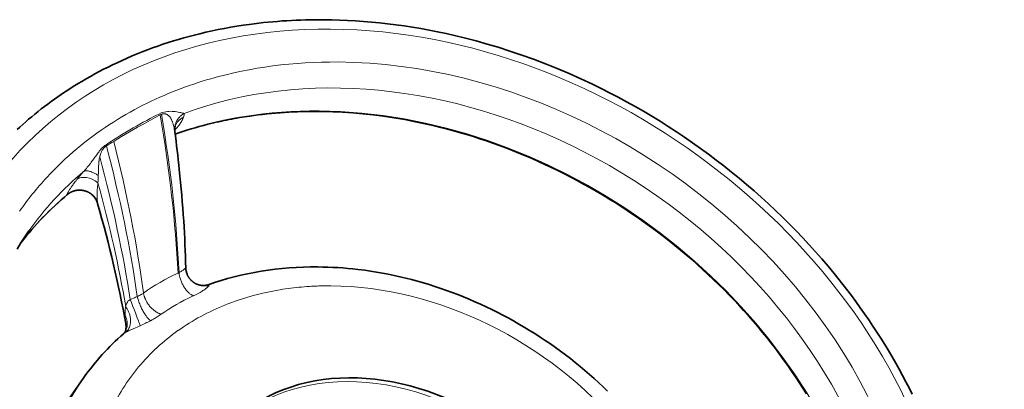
# Model space of a CAD drawing. Header units: inches. Extents: x 2990 to 3303, y 339 to 666.
# Tile 26 of 26: x 3250 to 3301, y 647 to 666. Entities that reach past the tile are written whole.
import ezdxf

# ---------------------------------------------------------------- set-up
doc = ezdxf.new("R2010")
doc.units = ezdxf.units.IN
doc.header["$MEASUREMENT"] = 0

msp = doc.modelspace()

# ---------------------------------------------------------------- linework, layer by layer
at = {"color": 7, "lineweight": 13, "ltscale": 0.001101}
msp.add_line((3258.249, 660.953), (3258.252, 660.961), dxfattribs=at)
at = {"color": 7, "lineweight": 13, "ltscale": 0.006277}
msp.add_line((3253.927, 659.293), (3253.961, 659.329), dxfattribs=at)
at = {"color": 7, "lineweight": 13, "ltscale": 0.007435}
msp.add_line((3257.963, 652.762), (3258.017, 652.786), dxfattribs=at)
at = {"color": 7, "lineweight": 13, "ltscale": 0.004809}
msp.add_line((3258.326, 653.002), (3258.354, 653.028), dxfattribs=at)
at = {"color": 7, "lineweight": 35, "ltscale": 0.000253}
msp.add_line((3258.394, 652.857), (3258.394, 652.859), dxfattribs=at)
at = {"color": 7, "lineweight": 13, "ltscale": 0.012579}
msp.add_line((3255.533, 651.41), (3255.627, 651.448), dxfattribs=at)
at = {"color": 7, "lineweight": 13, "ltscale": 0.006791}
msp.add_line((3258.777, 651.57), (3258.728, 651.547), dxfattribs=at)
at = {"color": 7, "lineweight": 35, "ltscale": 0.384255}
msp.add_line((3253.008, 647.263), (3251.24, 644.748), dxfattribs=at)
at = {"color": 7, "lineweight": 35}
for points in [[(3249.495, 660.31), (3249.645, 660.448), (3249.797, 660.585), (3249.951, 660.72), (3250.105, 660.854), (3250.269, 660.992), (3250.435, 661.129), (3250.602, 661.263), (3250.77, 661.396), (3250.94, 661.528), (3251.111, 661.657), (3251.284, 661.785), (3251.458, 661.911), (3251.634, 662.035), (3251.811, 662.157), (3251.989, 662.277), (3252.168, 662.395), (3252.349, 662.512), (3252.531, 662.627), (3252.714, 662.74), (3252.898, 662.851), (3253.125, 662.983), (3253.353, 663.113), (3253.583, 663.24), (3253.814, 663.365), (3254.047, 663.486), (3254.281, 663.605), (3254.517, 663.72), (3254.754, 663.833), (3255.016, 663.954), (3255.281, 664.072), (3255.546, 664.186), (3255.814, 664.297), (3256.082, 664.404), (3256.352, 664.508), (3256.623, 664.608), (3256.895, 664.705), (3257.168, 664.798), (3257.443, 664.888), (3257.718, 664.975), (3257.994, 665.058), (3258.271, 665.138), (3258.549, 665.214), (3258.827, 665.287), (3259.107, 665.357), (3259.431, 665.434), (3259.756, 665.506), (3260.081, 665.574), (3260.407, 665.637), (3260.733, 665.696), (3261.06, 665.751), (3261.387, 665.802), (3261.714, 665.848), (3261.961, 665.881), (3262.208, 665.911), (3262.455, 665.938), (3262.702, 665.964), (3262.948, 665.987), (3263.195, 666.007), (3263.441, 666.026), (3263.688, 666.042), (3263.934, 666.056), (3264.18, 666.068), (3264.425, 666.077), (3264.67, 666.085), (3264.915, 666.09), (3265.159, 666.094), (3265.647, 666.094)], [(3265.647, 666.094), (3266.055, 666.088), (3266.463, 666.077), (3266.878, 666.059), (3267.292, 666.036), (3267.714, 666.006), (3268.135, 665.97), (3268.563, 665.929), (3268.99, 665.881), (3269.423, 665.826), (3269.856, 665.765), (3270.294, 665.698), (3270.732, 665.624), (3271.175, 665.543), (3271.617, 665.456), (3272.064, 665.362), (3272.51, 665.261), (3273.082, 665.122), (3273.651, 664.974), (3274.228, 664.813), (3274.801, 664.642), (3275.425, 664.444), (3276.044, 664.235), (3276.669, 664.01), (3277.29, 663.774), (3277.914, 663.523), (3278.533, 663.261), (3279.155, 662.984), (3279.771, 662.696), (3280.222, 662.475), (3280.671, 662.249), (3281.119, 662.015), (3281.564, 661.775), (3282.008, 661.528), (3282.449, 661.275), (3282.887, 661.015), (3283.323, 660.748), (3283.756, 660.475), (3284.185, 660.197), (3284.612, 659.911), (3285.034, 659.62), (3285.454, 659.323), (3285.869, 659.02), (3286.279, 658.712), (3286.686, 658.398), (3287.088, 658.078), (3287.486, 657.754), (3287.878, 657.424), (3288.266, 657.089), (3288.649, 656.75), (3289.026, 656.406), (3289.398, 656.057), (3289.764, 655.704), (3290.124, 655.347), (3290.479, 654.986), (3290.827, 654.621), (3291.17, 654.252), (3291.506, 653.881), (3291.836, 653.505), (3292.159, 653.127), (3292.476, 652.745), (3292.941, 652.165), (3293.393, 651.576), (3293.628, 651.26), (3293.859, 650.94), (3294.084, 650.621), (3294.306, 650.3), (3294.523, 649.979), (3294.735, 649.655), (3294.942, 649.332), (3295.145, 649.007), (3295.342, 648.683), (3295.536, 648.356), (3295.723, 648.031), (3295.907, 647.703), (3296.085, 647.377), (3296.26, 647.049), (3296.428, 646.723), (3296.593, 646.395)], [(3257.811, 660.074), (3258.01, 660.142), (3258.21, 660.208), (3258.43, 660.278), (3258.65, 660.346), (3258.866, 660.409), (3259.083, 660.471), (3259.308, 660.531), (3259.534, 660.59), (3259.682, 660.627), (3259.83, 660.662), (3259.968, 660.695), (3260.106, 660.726), (3260.243, 660.756), (3260.381, 660.785), (3260.518, 660.814), (3260.655, 660.841), (3260.791, 660.867), (3260.928, 660.893), (3261.063, 660.917), (3261.199, 660.941), (3261.334, 660.963), (3261.469, 660.985), (3261.603, 661.006), (3261.737, 661.025), (3261.959, 661.056), (3262.181, 661.085), (3262.416, 661.113), (3262.651, 661.139), (3262.883, 661.162), (3263.114, 661.183), (3263.343, 661.201), (3263.572, 661.217), (3263.798, 661.231), (3264.024, 661.242), (3264.247, 661.251), (3264.47, 661.258), (3264.69, 661.263), (3264.91, 661.267), (3265.127, 661.268), (3265.345, 661.267)], [(3265.345, 661.267), (3265.722, 661.261), (3266.1, 661.25), (3266.623, 661.225), (3267.153, 661.189), (3267.689, 661.142), (3268.231, 661.083), (3268.778, 661.013), (3269.33, 660.93), (3269.887, 660.836), (3270.449, 660.728), (3270.787, 660.658), (3271.124, 660.584), (3271.461, 660.506), (3271.798, 660.423), (3272.138, 660.336), (3272.476, 660.244), (3272.818, 660.148), (3273.158, 660.047), (3273.5, 659.941), (3273.842, 659.832), (3274.185, 659.717), (3274.527, 659.598), (3274.871, 659.474), (3275.214, 659.346), (3275.558, 659.212), (3275.9, 659.075), (3276.244, 658.932), (3276.586, 658.786), (3276.928, 658.634), (3277.269, 658.478), (3277.61, 658.317), (3277.95, 658.153), (3278.289, 657.983), (3278.627, 657.809), (3278.964, 657.631), (3279.299, 657.448), (3279.633, 657.261), (3279.965, 657.07), (3280.297, 656.874), (3280.626, 656.674), (3280.953, 656.47), (3281.278, 656.262), (3281.601, 656.05), (3281.922, 655.834), (3282.241, 655.614), (3282.557, 655.39), (3282.871, 655.163), (3283.182, 654.932), (3283.49, 654.697), (3283.796, 654.458), (3284.098, 654.216), (3284.397, 653.971), (3284.693, 653.722), (3284.986, 653.471), (3285.276, 653.216), (3285.562, 652.958), (3285.845, 652.697), (3286.124, 652.433), (3286.399, 652.167), (3286.671, 651.897), (3286.938, 651.626), (3287.202, 651.351), (3287.462, 651.075), (3287.718, 650.796), (3287.969, 650.515), (3288.217, 650.232), (3288.459, 649.947), (3288.698, 649.66), (3288.932, 649.372), (3289.163, 649.081), (3289.388, 648.79), (3289.609, 648.496), (3289.825, 648.202), (3290.038, 647.906), (3290.245, 647.61), (3290.448, 647.311), (3290.645, 647.013), (3290.839, 646.713), (3291.027, 646.414)], [(3257.792, 660.213), (3257.789, 660.244), (3257.787, 660.275), (3257.786, 660.305), (3257.786, 660.335), (3257.788, 660.364), (3257.79, 660.392), (3257.794, 660.418), (3257.799, 660.445), (3257.805, 660.468), (3257.81, 660.486), (3257.814, 660.495)], [(3258.373, 653.033), (3258.365, 653.34), (3258.355, 653.647), (3258.343, 653.955), (3258.33, 654.263), (3258.315, 654.572), (3258.299, 654.881), (3258.282, 655.19), (3258.262, 655.499), (3258.24, 655.838), (3258.215, 656.177), (3258.189, 656.516), (3258.161, 656.856), (3258.131, 657.195), (3258.1, 657.535), (3258.066, 657.875), (3258.031, 658.215), (3258.005, 658.464), (3257.977, 658.713), (3257.949, 658.962), (3257.919, 659.212), (3257.889, 659.461), (3257.858, 659.711), (3257.825, 659.962), (3257.792, 660.212)], [(3252.151, 656.9), (3252.167, 656.913), (3252.184, 656.927), (3252.201, 656.939), (3252.218, 656.951), (3252.236, 656.963), (3252.253, 656.975), (3252.271, 656.986), (3252.289, 656.997), (3252.307, 657.007), (3252.326, 657.017), (3252.344, 657.026), (3252.363, 657.035), (3252.382, 657.044), (3252.401, 657.052), (3252.42, 657.06), (3252.44, 657.067), (3252.459, 657.074), (3252.479, 657.081), (3252.498, 657.087), (3252.518, 657.093), (3252.538, 657.098), (3252.558, 657.103), (3252.578, 657.108), (3252.598, 657.112), (3252.619, 657.115), (3252.639, 657.118), (3252.659, 657.121), (3252.68, 657.124), (3252.7, 657.125), (3252.72, 657.127), (3252.741, 657.128), (3252.761, 657.129), (3252.782, 657.129), (3252.802, 657.129), (3252.823, 657.128), (3252.843, 657.127), (3252.863, 657.126), (3252.884, 657.124), (3252.904, 657.122), (3252.924, 657.119), (3252.944, 657.116), (3252.964, 657.112), (3252.984, 657.108), (3253.004, 657.104), (3253.024, 657.099), (3253.044, 657.094), (3253.063, 657.089), (3253.083, 657.083), (3253.102, 657.076), (3253.121, 657.07), (3253.14, 657.062), (3253.159, 657.055), (3253.178, 657.047), (3253.196, 657.039), (3253.215, 657.03), (3253.233, 657.021), (3253.251, 657.012), (3253.269, 657.002), (3253.286, 656.992), (3253.303, 656.982), (3253.32, 656.971), (3253.337, 656.96), (3253.354, 656.948), (3253.37, 656.936), (3253.387, 656.924), (3253.402, 656.912), (3253.418, 656.899), (3253.433, 656.886), (3253.449, 656.872), (3253.463, 656.859), (3253.478, 656.845), (3253.492, 656.83), (3253.506, 656.816), (3253.52, 656.801), (3253.533, 656.786), (3253.546, 656.77), (3253.559, 656.755), (3253.571, 656.739), (3253.583, 656.723), (3253.595, 656.707), (3253.606, 656.69), (3253.617, 656.673), (3253.628, 656.656), (3253.638, 656.639), (3253.648, 656.621), (3253.657, 656.604), (3253.666, 656.586), (3253.675, 656.568), (3253.684, 656.55), (3253.692, 656.532), (3253.699, 656.513), (3253.707, 656.495), (3253.713, 656.476), (3253.72, 656.457), (3253.726, 656.439), (3253.732, 656.42)], [(3249.498, 654.023), (3249.7, 654.35), (3249.908, 654.67), (3250.122, 654.982)], [(3259.55, 652.148), (3259.529, 652.141), (3259.504, 652.133), (3259.475, 652.126), (3259.459, 652.123), (3259.441, 652.12), (3259.415, 652.116), (3259.388, 652.113), (3259.359, 652.111), (3259.329, 652.109), (3259.3, 652.109), (3259.263, 652.11), (3259.245, 652.111), (3259.226, 652.113), (3259.206, 652.115), (3259.187, 652.117), (3259.168, 652.12), (3259.148, 652.123), (3259.129, 652.127), (3259.11, 652.131), (3259.091, 652.136), (3259.072, 652.141), (3259.053, 652.146), (3259.034, 652.152), (3259.015, 652.158), (3258.996, 652.165), (3258.978, 652.172), (3258.959, 652.179), (3258.941, 652.187), (3258.923, 652.196), (3258.905, 652.204), (3258.887, 652.213), (3258.869, 652.223), (3258.851, 652.233), (3258.834, 652.243), (3258.817, 652.253), (3258.8, 652.264), (3258.783, 652.276), (3258.767, 652.287), (3258.751, 652.299), (3258.735, 652.312), (3258.719, 652.325), (3258.704, 652.338), (3258.688, 652.351), (3258.673, 652.365), (3258.659, 652.379), (3258.645, 652.393), (3258.631, 652.408), (3258.617, 652.423), (3258.603, 652.438), (3258.59, 652.454), (3258.578, 652.469), (3258.565, 652.486), (3258.553, 652.502), (3258.541, 652.519), (3258.53, 652.535), (3258.519, 652.552), (3258.508, 652.57), (3258.498, 652.587), (3258.488, 652.605), (3258.479, 652.623), (3258.47, 652.641), (3258.461, 652.66), (3258.452, 652.678), (3258.444, 652.697), (3258.437, 652.716), (3258.424, 652.751), (3258.413, 652.786), (3258.403, 652.821), (3258.394, 652.857)], [(3280.566, 646.552), (3280.332, 646.777), (3280.094, 646.998), (3279.854, 647.217), (3279.61, 647.432), (3279.363, 647.645), (3279.113, 647.854), (3278.86, 648.059), (3278.604, 648.261), (3278.345, 648.46), (3278.084, 648.655), (3277.819, 648.847), (3277.553, 649.035), (3277.283, 649.219), (3277.011, 649.399), (3276.737, 649.576), (3276.461, 649.749), (3276.182, 649.918), (3275.901, 650.083), (3275.618, 650.244), (3275.333, 650.401), (3275.046, 650.554), (3274.757, 650.703), (3274.467, 650.848), (3274.174, 650.989), (3273.88, 651.125), (3273.585, 651.257), (3273.288, 651.385), (3272.99, 651.509), (3272.69, 651.628), (3272.389, 651.742), (3272.087, 651.852), (3271.784, 651.958), (3271.48, 652.059), (3271.175, 652.156), (3270.869, 652.248), (3270.563, 652.335), (3270.255, 652.418), (3269.947, 652.496), (3269.639, 652.569), (3269.33, 652.638), (3269.021, 652.701), (3268.712, 652.76), (3268.403, 652.815), (3268.093, 652.864), (3267.784, 652.908), (3267.416, 652.955), (3267.153, 652.984), (3266.89, 653.009), (3266.627, 653.031), (3266.364, 653.05), (3266.102, 653.064), (3265.84, 653.075), (3265.579, 653.083), (3265.318, 653.087)], [(3255.216, 650.107), (3255.221, 650.073), (3255.225, 650.04), (3255.228, 650.008), (3255.229, 649.975), (3255.23, 649.942), (3255.229, 649.91), (3255.227, 649.878), (3255.224, 649.851), (3255.22, 649.82), (3255.215, 649.79), (3255.209, 649.764), (3255.203, 649.741), (3255.196, 649.715), (3255.19, 649.696), (3255.185, 649.685)], [(3255.094, 649.57), (3255.107, 649.582), (3255.122, 649.598), (3255.137, 649.615), (3255.153, 649.636), (3255.169, 649.658), (3255.183, 649.681), (3255.194, 649.701)]]:
    msp.add_lwpolyline(points, dxfattribs=at)
at = {"color": 7, "lineweight": 13}
for points in [[(3254.568, 659.772), (3254.737, 659.879), (3254.908, 659.985), (3255.08, 660.09), (3255.253, 660.194), (3255.427, 660.297), (3255.602, 660.398), (3255.778, 660.499), (3255.956, 660.598), (3256.134, 660.696), (3256.314, 660.793), (3256.495, 660.889), (3256.664, 660.977), (3256.834, 661.064), (3257.004, 661.15)], [(3254.584, 659.693), (3254.788, 659.818), (3254.994, 659.942), (3255.202, 660.065), (3255.412, 660.188), (3255.623, 660.31), (3255.835, 660.432), (3256.049, 660.553), (3256.265, 660.673), (3256.389, 660.742), (3256.514, 660.811), (3256.767, 660.949), (3257.019, 661.084)], [(3257.09, 661.116), (3257.115, 661.124), (3257.14, 661.13), (3257.153, 661.133), (3257.166, 661.135), (3257.178, 661.137), (3257.191, 661.138), (3257.212, 661.14), (3257.233, 661.14), (3257.254, 661.139), (3257.275, 661.137), (3257.296, 661.133), (3257.316, 661.129), (3257.336, 661.123), (3257.356, 661.116), (3257.375, 661.107), (3257.394, 661.098), (3257.413, 661.087), (3257.431, 661.075), (3257.441, 661.068), (3257.452, 661.06), (3257.462, 661.052), (3257.472, 661.043), (3257.492, 661.024), (3257.51, 661.005), (3257.529, 660.983), (3257.547, 660.96), (3257.564, 660.935), (3257.58, 660.91), (3257.595, 660.884), (3257.604, 660.867), (3257.613, 660.85), (3257.63, 660.815), (3257.646, 660.779), (3257.661, 660.742), (3257.67, 660.719), (3257.679, 660.695), (3257.688, 660.669), (3257.696, 660.642), (3257.705, 660.614), (3257.714, 660.586), (3257.729, 660.529), (3257.744, 660.472), (3257.757, 660.414), (3257.769, 660.356), (3257.778, 660.308), (3257.785, 660.26), (3257.792, 660.212)], [(3258.279, 661.157), (3258.246, 661.138), (3258.214, 661.117), (3258.182, 661.094), (3258.151, 661.071), (3258.121, 661.047), (3258.093, 661.021), (3258.065, 660.994), (3258.038, 660.967), (3258.012, 660.938), (3257.988, 660.909), (3257.965, 660.878), (3257.944, 660.847), (3257.923, 660.815), (3257.904, 660.783), (3257.886, 660.749), (3257.869, 660.715), (3257.854, 660.68), (3257.84, 660.645), (3257.828, 660.61), (3257.818, 660.574), (3257.808, 660.538), (3257.801, 660.501), (3257.794, 660.464), (3257.79, 660.427), (3257.786, 660.39), (3257.785, 660.353), (3257.785, 660.316), (3257.786, 660.281), (3257.788, 660.246), (3257.792, 660.212)], [(3258.052, 661.22), (3258.104, 661.208), (3258.153, 661.196), (3258.2, 661.184), (3258.222, 661.177), (3258.243, 661.17), (3258.262, 661.164), (3258.279, 661.157)], [(3257.787, 660.274), (3257.839, 660.332), (3257.889, 660.389), (3257.913, 660.419), (3257.937, 660.448), (3257.96, 660.476), (3257.982, 660.504), (3258.017, 660.55), (3258.05, 660.596), (3258.082, 660.641), (3258.112, 660.687), (3258.14, 660.732), (3258.166, 660.776), (3258.178, 660.798), (3258.19, 660.82), (3258.206, 660.853), (3258.221, 660.886), (3258.235, 660.918), (3258.248, 660.95), (3258.249, 660.953)], [(3258.252, 660.961), (3258.219, 660.945), (3258.188, 660.928), (3258.157, 660.91), (3258.127, 660.89), (3258.097, 660.869), (3258.069, 660.848), (3258.042, 660.825), (3258.016, 660.801), (3257.99, 660.776), (3257.966, 660.75), (3257.944, 660.723), (3257.922, 660.695), (3257.901, 660.666), (3257.884, 660.639), (3257.868, 660.612), (3257.852, 660.583), (3257.838, 660.555), (3257.825, 660.525), (3257.813, 660.495)], [(3253.843, 658.871), (3253.849, 658.898), (3253.856, 658.924), (3253.865, 658.959), (3253.876, 658.993), (3253.887, 659.027), (3253.9, 659.063), (3253.914, 659.099), (3253.93, 659.134), (3253.946, 659.168), (3253.963, 659.2), (3253.981, 659.232), (3253.999, 659.261), (3254.019, 659.29), (3254.038, 659.316), (3254.058, 659.34), (3254.079, 659.363), (3254.1, 659.385), (3254.111, 659.395), (3254.122, 659.405), (3254.134, 659.415), (3254.145, 659.424), (3254.157, 659.432), (3254.169, 659.441), (3254.181, 659.449), (3254.193, 659.456)], [(3253.671, 658.972), (3253.712, 659.027), (3253.752, 659.08), (3253.792, 659.132), (3253.822, 659.17), (3253.853, 659.207), (3253.89, 659.251), (3253.927, 659.293)], [(3252.996, 658.108), (3253.02, 658.133), (3253.044, 658.159), (3253.07, 658.188), (3253.096, 658.217), (3253.145, 658.274), (3253.192, 658.331), (3253.239, 658.389), (3253.285, 658.447), (3253.319, 658.492), (3253.353, 658.536)], [(3253.767, 657.897), (3253.769, 657.945), (3253.771, 657.993), (3253.773, 658.057), (3253.777, 658.186), (3253.779, 658.272), (3253.781, 658.315), (3253.784, 658.38), (3253.786, 658.43), (3253.79, 658.479), (3253.795, 658.545), (3253.801, 658.61), (3253.804, 658.643), (3253.809, 658.676), (3253.815, 658.725), (3253.823, 658.774), (3253.832, 658.823), (3253.843, 658.871)], [(3253.767, 657.897), (3253.742, 657.913), (3253.718, 657.929), (3253.693, 657.944), (3253.669, 657.959), (3253.632, 657.981), (3253.595, 658.002), (3253.558, 658.021), (3253.521, 658.04), (3253.479, 658.059), (3253.437, 658.077), (3253.416, 658.085), (3253.395, 658.093), (3253.362, 658.104), (3253.329, 658.114), (3253.297, 658.122), (3253.266, 658.129), (3253.235, 658.135), (3253.219, 658.138), (3253.203, 658.139), (3253.188, 658.141), (3253.173, 658.142), (3253.154, 658.143), (3253.135, 658.143), (3253.116, 658.142), (3253.093, 658.139), (3253.072, 658.136), (3253.051, 658.131), (3253.041, 658.128), (3253.032, 658.124), (3253.019, 658.119), (3253.007, 658.114), (3252.996, 658.108)], [(3253.752, 657.519), (3253.753, 657.538), (3253.755, 657.597), (3253.759, 657.716), (3253.762, 657.796), (3253.764, 657.837), (3253.767, 657.897)], [(3252.648, 657.689), (3252.597, 657.624), (3252.56, 657.576), (3252.524, 657.528), (3252.488, 657.481), (3252.454, 657.434), (3252.421, 657.389), (3252.39, 657.345), (3252.344, 657.279), (3252.3, 657.214), (3252.259, 657.152), (3252.24, 657.122), (3252.222, 657.092), (3252.195, 657.046), (3252.17, 657.003), (3252.148, 656.961), (3252.138, 656.941), (3252.129, 656.921), (3252.121, 656.903), (3252.114, 656.885), (3252.106, 656.866)], [(3253.719, 656.546), (3253.714, 656.593), (3253.711, 656.641), (3253.708, 656.691), (3253.707, 656.729), (3253.706, 656.768), (3253.705, 656.808), (3253.705, 656.848), (3253.705, 656.929), (3253.707, 657.012), (3253.711, 657.096), (3253.715, 657.173), (3253.721, 657.25), (3253.729, 657.328), (3253.737, 657.407), (3253.747, 657.488), (3253.752, 657.519)], [(3252.106, 656.866), (3252.134, 656.891), (3252.163, 656.916), (3252.193, 656.939), (3252.223, 656.961), (3252.255, 656.981), (3252.287, 657.001), (3252.321, 657.019), (3252.354, 657.036), (3252.389, 657.051), (3252.424, 657.066), (3252.46, 657.079), (3252.496, 657.09), (3252.533, 657.1), (3252.57, 657.109), (3252.607, 657.116), (3252.645, 657.122), (3252.684, 657.127), (3252.722, 657.13), (3252.761, 657.132), (3252.8, 657.132), (3252.838, 657.13), (3252.877, 657.128), (3252.916, 657.123), (3252.954, 657.118), (3252.992, 657.111), (3253.03, 657.102), (3253.068, 657.092), (3253.105, 657.081), (3253.142, 657.068), (3253.178, 657.054), (3253.214, 657.039), (3253.249, 657.022), (3253.283, 657.004), (3253.317, 656.985), (3253.35, 656.965), (3253.382, 656.943), (3253.414, 656.92), (3253.444, 656.896), (3253.474, 656.871), (3253.502, 656.845), (3253.53, 656.818), (3253.557, 656.789), (3253.582, 656.76), (3253.606, 656.73), (3253.629, 656.699), (3253.649, 656.669), (3253.668, 656.639), (3253.686, 656.609), (3253.703, 656.577), (3253.719, 656.546)], [(3253.731, 656.42), (3253.731, 656.423), (3253.729, 656.433), (3253.728, 656.447), (3253.724, 656.487), (3253.719, 656.546)], [(3258.777, 651.57), (3258.757, 651.579), (3258.736, 651.588), (3258.715, 651.599), (3258.7, 651.607), (3258.684, 651.616), (3258.669, 651.625), (3258.653, 651.635), (3258.623, 651.656), (3258.593, 651.678), (3258.563, 651.702), (3258.538, 651.724), (3258.512, 651.747), (3258.488, 651.771), (3258.463, 651.796), (3258.447, 651.813), (3258.432, 651.83), (3258.416, 651.849), (3258.4, 651.867), (3258.371, 651.905), (3258.341, 651.944), (3258.312, 651.986), (3258.284, 652.028), (3258.257, 652.071), (3258.232, 652.115), (3258.208, 652.16), (3258.184, 652.206), (3258.163, 652.252), (3258.142, 652.299), (3258.123, 652.347), (3258.105, 652.395), (3258.089, 652.443), (3258.074, 652.492), (3258.06, 652.54), (3258.048, 652.589), (3258.043, 652.613), (3258.038, 652.638), (3258.031, 652.674), (3258.026, 652.71), (3258.021, 652.746), (3258.017, 652.786)], [(3258.37, 653.039), (3258.371, 653.039), (3258.372, 653.037), (3258.373, 653.036), (3258.373, 653.033)], [(3259.599, 652.114), (3259.56, 652.106), (3259.521, 652.099), (3259.481, 652.093), (3259.442, 652.089), (3259.402, 652.087), (3259.362, 652.087), (3259.322, 652.087), (3259.282, 652.09), (3259.242, 652.094), (3259.203, 652.099), (3259.164, 652.107), (3259.125, 652.115), (3259.086, 652.125), (3259.048, 652.137), (3259.011, 652.15), (3258.974, 652.165), (3258.937, 652.181), (3258.902, 652.199), (3258.867, 652.218), (3258.833, 652.238), (3258.799, 652.26), (3258.767, 652.283), (3258.736, 652.307), (3258.72, 652.319), (3258.705, 652.332), (3258.676, 652.359), (3258.648, 652.387), (3258.621, 652.415), (3258.595, 652.445), (3258.571, 652.476), (3258.547, 652.508), (3258.536, 652.524), (3258.525, 652.541), (3258.515, 652.557), (3258.505, 652.574), (3258.495, 652.591), (3258.486, 652.609), (3258.472, 652.635), (3258.459, 652.662), (3258.448, 652.689), (3258.437, 652.716), (3258.424, 652.751), (3258.413, 652.786), (3258.403, 652.821), (3258.394, 652.857)], [(3255.822, 651.531), (3255.872, 651.554), (3255.922, 651.578), (3255.97, 651.603), (3255.994, 651.617), (3256.018, 651.63), (3256.04, 651.643), (3256.062, 651.657), (3256.092, 651.676), (3256.121, 651.696), (3256.148, 651.716)], [(3257.083, 650.598), (3257.066, 650.602), (3257.049, 650.607), (3257.032, 650.613), (3257.014, 650.619), (3256.98, 650.632), (3256.946, 650.646), (3256.912, 650.662), (3256.878, 650.68), (3256.844, 650.699), (3256.811, 650.719), (3256.793, 650.731), (3256.774, 650.744), (3256.755, 650.757), (3256.737, 650.77), (3256.701, 650.798), (3256.665, 650.827), (3256.631, 650.858), (3256.597, 650.889), (3256.563, 650.923), (3256.53, 650.957), (3256.499, 650.993), (3256.468, 651.03), (3256.438, 651.067), (3256.409, 651.106), (3256.382, 651.145), (3256.356, 651.186), (3256.331, 651.226), (3256.307, 651.268), (3256.284, 651.31), (3256.263, 651.353), (3256.244, 651.396), (3256.225, 651.439), (3256.209, 651.483), (3256.201, 651.505), (3256.193, 651.527), (3256.187, 651.549), (3256.18, 651.571), (3256.17, 651.607), (3256.162, 651.643), (3256.154, 651.68), (3256.148, 651.716)], [(3258.777, 651.57), (3258.851, 651.605), (3258.923, 651.64), (3258.993, 651.677), (3259.061, 651.713), (3259.126, 651.75), (3259.177, 651.78), (3259.225, 651.81), (3259.271, 651.839), (3259.316, 651.869), (3259.365, 651.903), (3259.411, 651.936), (3259.432, 651.953), (3259.453, 651.969), (3259.48, 651.991), (3259.504, 652.012), (3259.527, 652.032), (3259.541, 652.045), (3259.553, 652.057), (3259.563, 652.068), (3259.572, 652.078), (3259.583, 652.091), (3259.592, 652.103), (3259.599, 652.114)], [(3259.599, 652.114), (3259.603, 652.12), (3259.605, 652.126), (3259.607, 652.131), (3259.609, 652.136), (3259.609, 652.141), (3259.608, 652.146), (3259.607, 652.148), (3259.606, 652.15), (3259.603, 652.153), (3259.6, 652.155), (3259.595, 652.156), (3259.592, 652.156), (3259.587, 652.156), (3259.577, 652.155), (3259.565, 652.152), (3259.55, 652.148)], [(3266.01, 652.093), (3265.849, 652.093), (3265.687, 652.092), (3265.526, 652.089), (3265.445, 652.087), (3265.365, 652.085), (3265.284, 652.082), (3265.204, 652.079), (3265.097, 652.074), (3264.99, 652.069), (3264.882, 652.062), (3264.742, 652.053), (3264.602, 652.043), (3264.461, 652.031), (3264.321, 652.018), (3264.181, 652.003), (3264.041, 651.988), (3263.902, 651.971), (3263.762, 651.952), (3263.623, 651.933), (3263.484, 651.912), (3263.345, 651.89), (3263.206, 651.866)], [(3255.971, 649.992), (3255.954, 650.044), (3255.932, 650.106), (3255.906, 650.176), (3255.878, 650.252), (3255.817, 650.416), (3255.744, 650.611), (3255.667, 650.811), (3255.589, 651.012), (3255.512, 651.21), (3255.448, 651.371)], [(3256.515, 650.258), (3256.498, 650.271), (3256.48, 650.286), (3256.462, 650.302), (3256.449, 650.314), (3256.435, 650.327), (3256.409, 650.355), (3256.382, 650.385), (3256.355, 650.416), (3256.328, 650.449), (3256.302, 650.484), (3256.285, 650.507), (3256.268, 650.531), (3256.251, 650.556), (3256.233, 650.581), (3256.2, 650.633), (3256.168, 650.686), (3256.137, 650.739), (3256.107, 650.794), (3256.077, 650.85), (3256.049, 650.907), (3256.021, 650.964), (3255.995, 651.022), (3255.97, 651.081), (3255.946, 651.14), (3255.923, 651.199), (3255.902, 651.258), (3255.882, 651.317), (3255.863, 651.375), (3255.848, 651.428), (3255.834, 651.479), (3255.822, 651.531)], [(3255.176, 650.553), (3255.174, 650.616), (3255.174, 650.648), (3255.174, 650.679), (3255.175, 650.71), (3255.176, 650.74), (3255.178, 650.786), (3255.182, 650.831), (3255.187, 650.875), (3255.193, 650.918), (3255.197, 650.94), (3255.201, 650.961), (3255.205, 650.979), (3255.209, 650.997)], [(3255.23, 649.66), (3255.242, 649.67), (3255.253, 649.681), (3255.264, 649.692), (3255.275, 649.704), (3255.296, 649.728), (3255.316, 649.752), (3255.334, 649.778), (3255.351, 649.805), (3255.368, 649.833), (3255.383, 649.862), (3255.396, 649.892), (3255.409, 649.922), (3255.42, 649.953), (3255.43, 649.985), (3255.44, 650.019), (3255.448, 650.054), (3255.454, 650.089), (3255.46, 650.125), (3255.464, 650.161), (3255.466, 650.198), (3255.467, 650.235), (3255.467, 650.272), (3255.466, 650.3), (3255.465, 650.328), (3255.462, 650.357), (3255.46, 650.378), (3255.458, 650.4), (3255.451, 650.442), (3255.443, 650.485), (3255.433, 650.527), (3255.422, 650.569), (3255.409, 650.611), (3255.395, 650.652), (3255.38, 650.693), (3255.363, 650.733), (3255.345, 650.773), (3255.325, 650.812), (3255.305, 650.851), (3255.283, 650.889), (3255.259, 650.926), (3255.235, 650.962), (3255.209, 650.997)], [(3255.176, 650.553), (3255.193, 650.52), (3255.21, 650.485), (3255.225, 650.45), (3255.238, 650.415), (3255.25, 650.379), (3255.261, 650.343), (3255.27, 650.306), (3255.278, 650.269), (3255.284, 650.232), (3255.289, 650.194), (3255.292, 650.157), (3255.293, 650.119), (3255.293, 650.084), (3255.292, 650.049), (3255.289, 650.014), (3255.285, 649.979), (3255.279, 649.944), (3255.272, 649.909), (3255.263, 649.875), (3255.253, 649.842), (3255.242, 649.809), (3255.229, 649.776), (3255.218, 649.75), (3255.206, 649.725), (3255.194, 649.701)], [(3256.515, 650.258), (3256.598, 650.302), (3256.681, 650.347), (3256.722, 650.371), (3256.763, 650.394), (3256.817, 650.426), (3256.87, 650.458), (3256.923, 650.491), (3256.977, 650.526), (3257.031, 650.562), (3257.083, 650.598)], [(3255.094, 649.57), (3255.104, 649.579), (3255.115, 649.588), (3255.127, 649.597), (3255.14, 649.606), (3255.167, 649.624), (3255.198, 649.642), (3255.23, 649.66)], [(3255.23, 649.66), (3255.267, 649.679), (3255.307, 649.698), (3255.364, 649.725), (3255.404, 649.743), (3255.488, 649.78), (3255.606, 649.83), (3255.727, 649.882), (3255.808, 649.918), (3255.889, 649.954), (3255.971, 649.992)]]:
    msp.add_lwpolyline(points, dxfattribs=at)
for centre, radius, start, end in [((3265.407, 642.99), 20.798, 105.9468, 111.1397), ((3264.997, 644.049), 19.662, 111.1374, 116.8521), ((3264.535, 644.96), 18.641, 116.8514, 123.1148), ((3257.52, 660.123), 1.15, 112.3064, 116.6324), ((3257.251, 660.661), 0.483, 109.4612, 118.7274), ((3257.516, 660.118), 1.153, 95.6895, 112.0538), ((3257.573, 659.506), 1.767, 84.566, 95.5585), ((3257.504, 658.6), 2.677, 78.1823, 84.925), ((3264.072, 645.672), 17.791, 123.1167, 129.9322), ((3254.951, 658.4), 1.358, 124.6521, 136.8028), ((3263.556, 645.687), 16.709, 122.5432, 124.1366), ((3211.421, 730.342), 82.79, 301.10624, 301.42275), ((3263.676, 646.148), 17.172, 129.9376, 137.2734), ((3278.648, 640.711), 30.94, 143.8277, 144.3176), ((3242.297, 666.831), 13.822, 323.1218, 324.2639), ((3260.751, 651.303), 10.317, 138.7343, 141.758), ((3263.435, 646.374), 16.842, 137.2829, 145.063), ((3251.805, 657.304), 0.532, 304.5619, 310.611), ((3257.423, 653.976), 1.329, 296.5254, 304.227), ((3257.496, 653.865), 1.197, 304.3493, 311.2768), ((3257.27, 654.12), 1.538, 311.338, 313.3696), ((3258.384, 653.001), 0.0404, 110.9484, 137.9726), ((3265.628, 637.92), 14.155, 99.8535, 105.6267), ((3255.735, 650.957), 0.518, 147.341, 160.5183), ((3255.615, 651.029), 0.378, 131.0829, 146.7368), ((3255.715, 650.907), 0.536, 119.9438, 130.5735), ((3256.213, 649.769), 1.776, 112.5057, 115.5412), ((3253.634, 656.428), 5.364, 291.8089, 294.0743), ((3265.377, 638.817), 13.223, 105.6239, 111.8188), ((3256.189, 650.793), 1.001, 160.3408, 168.2241), ((3265.068, 639.589), 12.392, 111.8191, 118.4224), ((3259.499, 650.688), 4.325, 181.7804, 186.3935), ((3257.011, 650.422), 1.823, 186.8155, 189.9724), ((3250.429, 662.028), 13.251, 294.7249, 297.344), ((3264.738, 640.199), 11.698, 118.4255, 125.3962), ((3264.434, 640.629), 11.172, 125.4024, 132.6668), ((3264.208, 640.876), 10.836, 132.6758, 140.1291), ((3264.109, 640.962), 10.705, 140.1398, 147.654), ((3264.174, 640.923), 10.781, 147.6647, 155.1039)]:
    msp.add_arc(centre, radius, start, end, dxfattribs=at)
at = {"color": 7, "lineweight": 35}
for centre, radius, start, end in [((3262.627, 644.361), 16.339, 129.8788, 142.2001), ((3259.311, 653.057), 0.938, 181.4688, 192.1711), ((3263.479, 639.894), 12.804, 130.9104, 144.8655)]:
    msp.add_arc(centre, radius, start, end, dxfattribs=at)
at = {"color": 7, "lineweight": 13}
for centre, major_axis, ratio, start_param, end_param in [((3271.746, 640.533), (23.725, -16.677), 0.788675, 5.432305, 11.715487), ((3271.746, 640.533), (22.089, -15.527), 0.788675, 2.290713, 2.574508), ((3271.746, 640.533), (-22.089, 15.527), 0.788675, 2.290713, 5.432306), ((3271.393, 640.03), (-21.271, 14.952), 0.788675, 3.982006, 5.788063), ((3213.121, 680.698), (34.255, -55.575), 0.522722, 0.760216, 0.916529), ((3213.033, 680.844), (34.316, -55.732), 0.523731, 0.759161, 0.915219), ((3270.544, 638.823), (21.271, -14.952), 0.788675, 2.290713, 2.628108), ((3255.92, 659.49), (2.329, 1.739), 0.228214, 5.952368, 6.170374), ((3270.544, 638.823), (-21.271, 14.952), 0.788675, 3.984602, 5.432306), ((3217.294, 674.634), (31.43, -48.797), 0.475774, 0.803672, 0.971482), ((3216.82, 675.099), (31.776, -49.591), 0.483723, 0.803055, 0.968983), ((3218.743, 674.094), (30.34, -47.061), 0.46121, 0.800624, 0.966536), ((3271.393, 640.03), (-21.271, 14.952), 0.788675, 6.076401, 6.283154), ((3253.361, 656.998), (0.787, -0.617), 0.65088, 1.584305, 2.981332), ((3220.675, 672.669), (28.939, -44.815), 0.448313, 0.805908, 0.958267), ((3270.544, 638.823), (-21.271, 14.952), 0.788675, 6.078997, 6.246824), ((3270.544, 638.823), (24.543, -17.252), 0.788675, 3.141921, 6.282896), ((3260.301, 649.021), (6.699, 2.438), 0.610213, 1.699831, 2.002061), ((3269.422, 637.227), (14.072, -9.891), 0.788675, 5.432306, 8.573899), ((3261.948, 647.063), (7.733, 2.259), 0.663753, 1.800331, 2.044951), ((3269.281, 637.026), (9.49, -6.671), 0.788675, 0.013438, 3.128151), ((3268.715, 636.221), (-15.708, 11.041), 0.788675, 6.283171, 7.873696)]:
    msp.add_ellipse(centre, major_axis=major_axis, ratio=ratio, start_param=start_param, end_param=end_param, dxfattribs=at)
at = {"color": 7, "lineweight": 35}
for centre, major_axis, ratio, start_param, end_param in [((3233.192, 666.012), (18.146, -34.44), 0.397269, 0.895407, 1.088344), ((3271.393, 640.03), (-21.271, 14.952), 0.788675, 6.283154, 6.28362), ((3268.847, 635.823), (15.595, -11.779), 0.809325, 2.313808, 2.653114), ((3269.422, 637.227), (9.49, -6.671), 0.788675, 6.283171, 9.073899)]:
    msp.add_ellipse(centre, major_axis=major_axis, ratio=ratio, start_param=start_param, end_param=end_param, dxfattribs=at)

doc.saveas('drawing.dxf')
